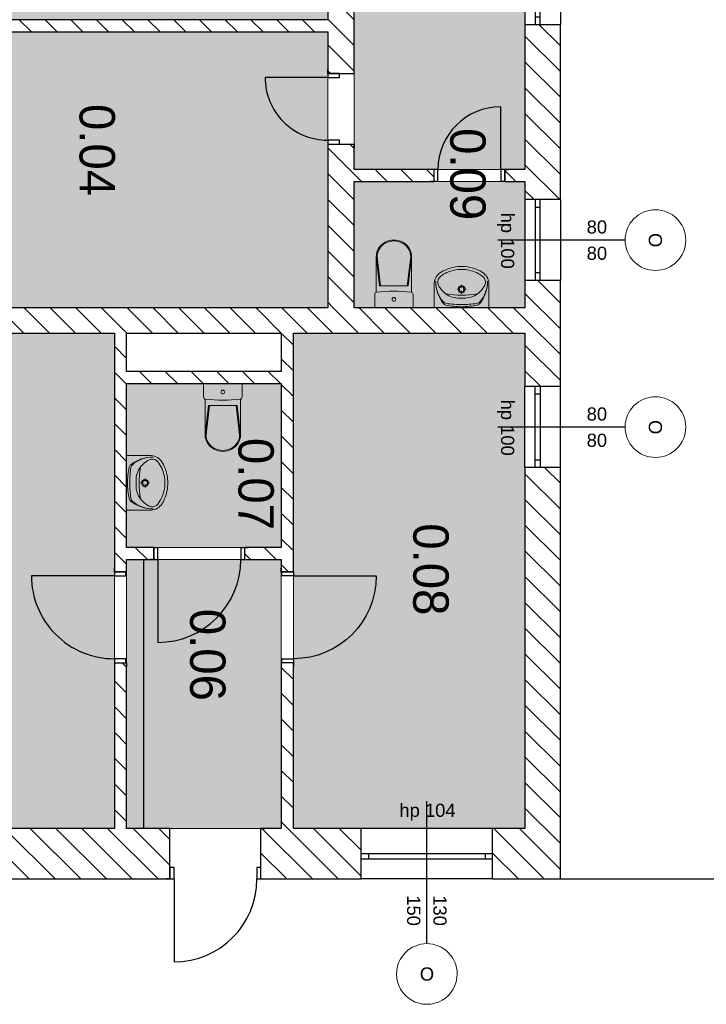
# Model space of a CAD drawing. Header units: millimetres. Extents: x -40063 to 512011, y 350190 to 687060.
# Tile 228 of 256: x 258677 to 265465, y 408227 to 417967. Entities that reach past the tile are written whole.
import ezdxf
from ezdxf.enums import TextEntityAlignment as Align

# ---------------------------------------------------------------- set-up
doc = ezdxf.new("R2010")
doc.units = ezdxf.units.MM
doc.layers.get('0').update_dxf_attribs({"color": 8})
for name, color, linetype in [('2D - Ogólne', 8, 'Continuous'), ('Elementy Modelu - Strefy', 8, 'Continuous'), ('Konstrukcja - Ściany zew', 8, 'Continuous'), ('Wnętrze - Umeblowanie', 8, 'Continuous')]:
    doc.layers.add(name, color=color, linetype=linetype)
doc.styles.add('GENERATED_STYLE_1', font='arial.ttf')
doc.styles.add('GENERATED_STYLE_2', font='txt')
doc.styles.get("Standard").update_dxf_attribs({"font": 'arial.ttf'})
pattern_1 = [(45, (2007650.3, -1666877.53), (-127.279217, 127.279217), [])]

# ---------------------------------------------------------------- blocks, each defined once
blk = doc.blocks.new('holl_0.10_55', base_point=(4446685.6, -2054886.2))
at = {"layer": 'Elementy Modelu - Strefy', "linetype": 'Continuous', "lineweight": 0}
blk.add_hatch(color=255, dxfattribs=at).paths.add_polyline_path([(4437576, -2098842.4), (4437576, -2102972.4), (4442046, -2102972.4), (4442046, -2100532.4), (4446177.3, -2100532.4), (4446177.3, -2098842.4), (4441717.5, -2098842.4), (4441716, -2098492.4), (4442016, -2098492.4), (4442016, -2087072.4), (4441276, -2087072.4), (4441276, -2086722.4), (4446506, -2086722.4), (4446506, -2083842.4), (4446186, -2083842.4), (4446186, -2083692.4), (4446506, -2083692.4), (4446506, -2080092.4), (4446186, -2080092.4), (4446186, -2079942.4), (4446506, -2079942.4), (4446506, -2077592.4), (4446186, -2077592.4), (4446186, -2077442.4), (4446506, -2077442.4), (4446506, -2071342.4), (4446186, -2071342.4), (4446186, -2071192.4), (4446506, -2071192.4), (4446506, -2068832.4), (4446186, -2068832.4), (4446186, -2068682.4), (4446506, -2068682.4), (4446506, -2064772.4), (4446186, -2064772.4), (4446186, -2064622.4), (4446506, -2064622.4), (4446506, -2062272.4), (4446186, -2062272.4), (4446186, -2062122.4), (4446506, -2062122.4), (4446506, -2056022.4), (4446186, -2056022.4), (4446186, -2055872.4), (4446506, -2055872.4), (4446506, -2055732.4), (4447626, -2055732.4), (4447626, -2055912.4), (4452846, -2055912.4), (4452846, -2053222.4), (4446826, -2053222.4), (4446826, -2053522.4), (4446186, -2053522.4), (4446186, -2053372.4), (4446506, -2053372.4), (4446506, -2049772.4), (4446186, -2049772.4), (4445042.9, -2047922.4), (4443846, -2047922.4), (4443846, -2048536.7), (4443126, -2048536.7), (4443126, -2047028.3), (4420938.7, -2047028.3), (4420938.7, -2049936.7), (4429615.3, -2049936.7), (4431115.3, -2049936.7), (4443846, -2049936.7), (4443846, -2081972.4), (4437576, -2081972.4), (4437576, -2086722.4), (4438336, -2086722.4), (4438336, -2087072.4), (4437576, -2087072.4), (4437576, -2097232.4), (4433656, -2097232.4), (4433656, -2098492.4), (4437816, -2098492.4), (4437816, -2098842.4)])
at = {"linetype": 'Continuous', "lineweight": 0, "flags": 1}
for tag in ['ROOM_NAME', 'ROOM_NUMBER', 'ROOM_AREA', 'ROOM_PERIM', 'ROOM_WALLS_SURF', 'ROOM_DOORS_SURF', 'ROOM_WINDS_SURF', 'ROOM_BASELEV', 'ROOM_HEIGHT', 'ROOM_NET_AREA', 'ROOM_REDUCED_AREA', 'ROOM_CALC_AREA', 'ROOM_VOLUME']:
    blk.add_attdef(tag, text='', height=200, dxfattribs=at).set_placement((4446685.6, -2054943.4), align=Align.BOTTOM_LEFT)
blk = doc.blocks.new('sala_0.05_96', base_point=(4449224, -2104370.6))
at = {"layer": 'Elementy Modelu - Strefy', "linetype": 'Continuous', "lineweight": 0}
blk.add_hatch(color=255, dxfattribs=at).paths.add_polyline_path([(4447796, -2102902.4), (4447796, -2106872.4), (4452696, -2106872.4), (4452696, -2102902.4)])
at = {"linetype": 'Continuous', "lineweight": 0, "flags": 1}
for tag in ['ROOM_NAME', 'ROOM_NUMBER', 'ROOM_AREA', 'ROOM_PERIM', 'ROOM_WALLS_SURF', 'ROOM_DOORS_SURF', 'ROOM_WINDS_SURF', 'ROOM_BASELEV', 'ROOM_HEIGHT', 'ROOM_NET_AREA', 'ROOM_REDUCED_AREA', 'ROOM_CALC_AREA', 'ROOM_VOLUME']:
    blk.add_attdef(tag, text='', height=200, dxfattribs=at).set_placement((4449224, -2104427.7), align=Align.BOTTOM_LEFT)
at = {"layer": 'Elementy Modelu - Strefy', "color": 5, "lineweight": 13, "insert": (4448705.2, -2104195.6), "char_height": 350, "attachment_point": 1, "style": 'GENERATED_STYLE_2'}
blk.add_mtext('{0.05}', dxfattribs=at)
blk = doc.blocks.new('wc_0.07_97', base_point=(4449355.1, -2101501))
at = {"layer": 'Elementy Modelu - Strefy', "linetype": 'Continuous', "lineweight": 0}
blk.add_hatch(color=255, dxfattribs=at).paths.add_polyline_path([(4449916, -2102782.4), (4449916, -2101252.4), (4448296, -2101252.4), (4448296, -2102782.4)])
at = {"linetype": 'Continuous', "lineweight": 0, "flags": 1}
for tag in ['ROOM_NAME', 'ROOM_NUMBER', 'ROOM_AREA', 'ROOM_PERIM', 'ROOM_WALLS_SURF', 'ROOM_DOORS_SURF', 'ROOM_WINDS_SURF', 'ROOM_BASELEV', 'ROOM_HEIGHT', 'ROOM_NET_AREA', 'ROOM_REDUCED_AREA', 'ROOM_CALC_AREA', 'ROOM_VOLUME']:
    blk.add_attdef(tag, text='', height=200, dxfattribs=at).set_placement((4449355.1, -2101558.1), align=Align.BOTTOM_LEFT)
at = {"layer": 'Elementy Modelu - Strefy', "color": 5, "lineweight": 13, "insert": (4448833, -2101326), "char_height": 350, "attachment_point": 1, "style": 'GENERATED_STYLE_2'}
blk.add_mtext('{0.07}', dxfattribs=at)
blk = doc.blocks.new('wiatrołap_0.06_98', base_point=(4451052.2, -2101978.4))
at = {"layer": 'Elementy Modelu - Strefy', "linetype": 'Continuous', "lineweight": 0}
blk.add_hatch(color=255, dxfattribs=at).paths.add_polyline_path([(4452696, -2102782.4), (4452696, -2101252.4), (4450036, -2101252.4), (4450036, -2102782.4)])
at = {"linetype": 'Continuous', "lineweight": 0, "flags": 1}
for tag in ['ROOM_NAME', 'ROOM_NUMBER', 'ROOM_AREA', 'ROOM_PERIM', 'ROOM_WALLS_SURF', 'ROOM_DOORS_SURF', 'ROOM_WINDS_SURF', 'ROOM_BASELEV', 'ROOM_HEIGHT', 'ROOM_NET_AREA', 'ROOM_REDUCED_AREA', 'ROOM_CALC_AREA', 'ROOM_VOLUME']:
    blk.add_attdef(tag, text='', height=200, dxfattribs=at).set_placement((4451052.2, -2102035.5), align=Align.BOTTOM_LEFT)
at = {"layer": 'Elementy Modelu - Strefy', "color": 5, "lineweight": 13, "insert": (4450523.5, -2101803.4), "char_height": 350, "attachment_point": 1, "style": 'GENERATED_STYLE_2'}
blk.add_mtext('{0.06}', dxfattribs=at)
blk = doc.blocks.new('gabinet psychologa_0.08_99', base_point=(4450214.6, -2099772.1))
at = {"layer": 'Elementy Modelu - Strefy', "linetype": 'Continuous', "lineweight": 0}
blk.add_hatch(color=255, dxfattribs=at).paths.add_polyline_path([(4447796, -2098842.4), (4447796, -2101132.4), (4452696, -2101132.4), (4452696, -2098842.4)])
at = {"linetype": 'Continuous', "lineweight": 0, "flags": 1}
for tag in ['ROOM_NAME', 'ROOM_NUMBER', 'ROOM_AREA', 'ROOM_PERIM', 'ROOM_WALLS_SURF', 'ROOM_DOORS_SURF', 'ROOM_WINDS_SURF', 'ROOM_BASELEV', 'ROOM_HEIGHT', 'ROOM_NET_AREA', 'ROOM_REDUCED_AREA', 'ROOM_CALC_AREA', 'ROOM_VOLUME']:
    blk.add_attdef(tag, text='', height=200, dxfattribs=at).set_placement((4450214.6, -2099829.3), align=Align.BOTTOM_LEFT)
at = {"layer": 'Elementy Modelu - Strefy', "color": 5, "lineweight": 13, "insert": (4449677.7, -2099597.1), "char_height": 350, "attachment_point": 1, "style": 'GENERATED_STYLE_2'}
blk.add_mtext('{0.08}', dxfattribs=at)
blk = doc.blocks.new('wc_0.09_100', base_point=(4446297.3, -2099406.3))
at = {"layer": 'Elementy Modelu - Strefy', "linetype": 'Continuous', "lineweight": 0}
blk.add_hatch(color=255, dxfattribs=at).paths.add_polyline_path([(4447546, -2100532.4), (4447546, -2098842.4), (4446297.3, -2098842.4), (4446297.3, -2100532.4)])
at = {"linetype": 'Continuous', "lineweight": 0, "flags": 1}
for tag in ['ROOM_NAME', 'ROOM_NUMBER', 'ROOM_AREA', 'ROOM_PERIM', 'ROOM_WALLS_SURF', 'ROOM_DOORS_SURF', 'ROOM_WINDS_SURF', 'ROOM_BASELEV', 'ROOM_HEIGHT', 'ROOM_NET_AREA', 'ROOM_REDUCED_AREA', 'ROOM_CALC_AREA', 'ROOM_VOLUME']:
    blk.add_attdef(tag, text='', height=200, dxfattribs=at).set_placement((4446297.3, -2099463.5), align=Align.BOTTOM_LEFT)
at = {"layer": 'Elementy Modelu - Strefy', "color": 5, "lineweight": 13, "insert": (4445768.6, -2099231.3), "char_height": 350, "attachment_point": 1, "style": 'GENERATED_STYLE_2'}
blk.add_mtext('{0.09}', dxfattribs=at)
blk = doc.blocks.new('pokój nauczycielski_0.04_101', base_point=(4446071.7, -2103071.6))
at = {"layer": 'Elementy Modelu - Strefy', "linetype": 'Continuous', "lineweight": 0}
blk.add_hatch(color=255, dxfattribs=at).paths.add_polyline_path([(4444816, -2105602.4), (4447546, -2105602.4), (4447546, -2100792.4), (4444816, -2100792.4)])
at = {"linetype": 'Continuous', "lineweight": 0, "flags": 1}
for tag in ['ROOM_NAME', 'ROOM_NUMBER', 'ROOM_AREA', 'ROOM_PERIM', 'ROOM_WALLS_SURF', 'ROOM_DOORS_SURF', 'ROOM_WINDS_SURF', 'ROOM_BASELEV', 'ROOM_HEIGHT', 'ROOM_NET_AREA', 'ROOM_REDUCED_AREA', 'ROOM_CALC_AREA', 'ROOM_VOLUME']:
    blk.add_attdef(tag, text='', height=200, dxfattribs=at).set_placement((4446071.7, -2103128.8), align=Align.BOTTOM_LEFT)
at = {"layer": 'Elementy Modelu - Strefy', "color": 5, "lineweight": 13, "insert": (4445529.8, -2102896.6), "char_height": 350, "attachment_point": 1, "style": 'GENERATED_STYLE_2'}
blk.add_mtext('{0.04}', dxfattribs=at)
blk = doc.blocks.new('pokój dyrektora_0.03_117', base_point=(4443480.3, -2103068.3))
at = {"layer": 'Elementy Modelu - Strefy', "linetype": 'Continuous', "lineweight": 0}
blk.add_hatch(color=255, dxfattribs=at).paths.add_polyline_path([(4442306, -2105602.4), (4444696, -2105602.4), (4444696, -2100792.4), (4442306, -2100792.4)])
at = {"linetype": 'Continuous', "lineweight": 0, "flags": 1}
for tag in ['ROOM_NAME', 'ROOM_NUMBER', 'ROOM_AREA', 'ROOM_PERIM', 'ROOM_WALLS_SURF', 'ROOM_DOORS_SURF', 'ROOM_WINDS_SURF', 'ROOM_BASELEV', 'ROOM_HEIGHT', 'ROOM_NET_AREA', 'ROOM_REDUCED_AREA', 'ROOM_CALC_AREA', 'ROOM_VOLUME']:
    blk.add_attdef(tag, text='', height=200, dxfattribs=at).set_placement((4443480.3, -2103125.4), align=Align.BOTTOM_LEFT)
at = {"layer": 'Elementy Modelu - Strefy', "color": 5, "lineweight": 13, "insert": (4442963.1, -2102893.3), "char_height": 350, "attachment_point": 1, "style": 'GENERATED_STYLE_2'}
blk.add_mtext('{0.03}', dxfattribs=at)
blk = doc.blocks.new('Symbol Umywalka 16')
at = {"layer": 'Wnętrze - Umeblowanie', "color": 252, "linetype": 'Continuous', "lineweight": 5}
for p, q in [((0, 410), (540, 410)), ((0, 410), (0, 181.6)), ((355.1, 410), (184.9, 410)), ((540, 410), (540, 181.6)), ((253.2, 226.7), (224.4, 226.7)), ((269.9, 272.2), (269.9, 243.4)), ((269.9, 210), (269.9, 181.2)), ((315.4, 226.7), (286.6, 226.7))]:
    blk.add_line(p, q, dxfattribs=at)
for radius in [35, 25]:
    blk.add_circle((269.9, 226.7), radius, dxfattribs=at)
for centre, radius, start, end in [((264.2, -276.8), 675.9, 89.48972, 102.69402), ((275.1, -276.8), 675.9, 77.22851, 90.43281), ((353.5, 151.9), 339.6, 140.66478, 180.90725), ((319, 150.2), 305.1, 138.52449, 180.67671), ((124.1, 322.4), 45, 97.83045, 138.52449), ((125.6, 338.7), 45, 102.69402, 140.66478), ((275.2, -776.1), 1153.8, 90.24498, 97.83045), ((250.7, 75.1), 240.6, 85.39402, 121.05606), ((263.5, -776.1), 1153.8, 82.09208, 89.67755), ((289.3, 75.1), 240.6, 58.94394, 94.60598), ((416.1, 322.2), 45, 41.39803, 82.09208), ((414.6, 338.5), 45, 39.25775, 77.22851), ((186.5, 152), 339.6, 359.01528, 39.25775), ((220.9, 150.2), 305.1, 359.24582, 41.39804), ((257.1, 79), 240.7, 122.84422, 158.44807), ((269.9, -700.7), 984.9, 81.17957, 98.82655), ((282.9, 79), 240.7, 21.55193, 57.15578), ((137.2, 175.7), 137.4, 177.54482, 231.25458), ((114, 161.9), 80.9, 176.06939, 229.19839), ((246.6, 327.4), 293, 230.71494, 260.00224), ((293.4, 327.4), 293, 279.99776, 309.28506), ((426, 161.9), 80.9, 310.80161, 3.93061), ((402.8, 175.7), 137.4, 308.74542, 2.45518), ((184.3, 234.6), 212.8, 231.31519, 242.84286), ((283.7, 443.7), 444.2, 243.7403, 265.79476), ((270, 346.7), 316.7, 256.43339, 283.56661), ((270, 270), 270, 265.98758, 274.01242), ((256.3, 443.7), 444.2, 274.20524, 296.2597), ((355.7, 234.6), 212.8, 297.15714, 308.68481)]:
    blk.add_arc(centre, radius, start, end, dxfattribs=at)
blk = doc.blocks.new('Symbol WC 2 16')
at = {"layer": 'Wnętrze - Umeblowanie', "color": 7, "linetype": 'Continuous', "lineweight": 5}
for p, q in [((0, 0), (0, 380)), ((0, 380), (132.4, 380)), ((153.6, 364.9), (506.8, 364.9)), ((506.3, 364.9), (215.7, 330.9)), ((506.3, 356), (215.7, 322)), ((215.7, 190), (215.7, 330.9)), ((215.7, 190), (215.7, 49.1)), ((153.8, 15.1), (506.8, 15.1)), ((506.3, 24), (215.7, 58)), ((506.3, 15.1), (215.7, 49.1)), ((0, 0), (132.4, 0))]:
    blk.add_line(p, q, dxfattribs=at)
for centre, major_axis, ratio, start_param, end_param in [((132.4, 357.9), (22.3, 0), 0.989247, 0.100415, 1.570796), ((-1479.8, 190), (1643.4, 0), 0.989247, 6.178217, 6.388032), ((506.3, 190), (0, -166), 0.93174, 0, 3.141593), ((506.8, 190), (0, -174.9), 0.933096, 0, 3.141593), ((132.4, 22.1), (22.3, 0), 0.989247, 4.712389, 6.173785)]:
    blk.add_ellipse(centre, major_axis=major_axis, ratio=ratio, start_param=start_param, end_param=end_param, dxfattribs=at)
blk.add_ellipse((83.6, 190), major_axis=(18.7, 0), ratio=0.989247, dxfattribs=at)
blk = doc.blocks.new('Symbol WC 2 16_2')
at = {"layer": 'Wnętrze - Umeblowanie', "color": 7, "linetype": 'Continuous', "lineweight": 5}
for p, q in [((0, 0), (0, 380)), ((0, 380), (132.4, 380)), ((153.6, 364.9), (506.8, 364.9)), ((506.3, 364.9), (215.7, 330.9)), ((506.3, 356), (215.7, 322)), ((215.7, 190), (215.7, 330.9)), ((215.7, 190), (215.7, 49.1)), ((153.8, 15.1), (506.8, 15.1)), ((506.3, 24), (215.7, 58)), ((506.3, 15.1), (215.7, 49.1)), ((0, 0), (132.4, 0))]:
    blk.add_line(p, q, dxfattribs=at)
for centre, major_axis, ratio, start_param, end_param in [((132.4, 357.9), (22.3, 0), 0.989247, 0.100415, 1.570796), ((-1479.8, 190), (1643.4, 0), 0.989247, 6.178217, 6.388032), ((506.3, 190), (0, -166), 0.93174, 0, 3.141593), ((506.8, 190), (0, -174.9), 0.933096, 0, 3.141593), ((132.4, 22.1), (22.3, 0), 0.989247, 4.712389, 6.173785)]:
    blk.add_ellipse(centre, major_axis=major_axis, ratio=ratio, start_param=start_param, end_param=end_param, dxfattribs=at)
blk.add_ellipse((83.6, 190), major_axis=(18.7, 0), ratio=0.989247, dxfattribs=at)
blk = doc.blocks.new('Okno 16_6')
at = {"layer": 'Konstrukcja - Ściany zew', "linetype": 'Continuous'}
for p, q in [((-775, 200), (775, 200)), ((-700, 0), (-775, 0)), ((-775, 0), (-775, -50)), ((-700, -50), (-700, 0)), ((700, 0), (-700, 0)), ((775, 0), (700, 0)), ((700, 0), (700, -50)), ((775, 0), (775, -50)), ((-775, -50), (-700, -50)), ((-700, -50), (700, -50)), ((700, -50), (775, -50)), ((-775, -150), (775, -150))]:
    blk.add_line(p, q, dxfattribs=at)
blk = doc.blocks.new('Okno 16_7')
at = {"layer": 'Konstrukcja - Ściany zew', "linetype": 'Continuous'}
for p, q in [((-400, 200), (400, 200)), ((-325, 0), (-400, 0)), ((-400, 0), (-400, -50)), ((-325, -50), (-325, 0)), ((325, 0), (-325, 0)), ((400, 0), (325, 0)), ((325, 0), (325, -50)), ((400, 0), (400, -50)), ((-400, -50), (-325, -50)), ((-325, -50), (325, -50)), ((325, -50), (400, -50)), ((-400, -150), (400, -150))]:
    blk.add_line(p, q, dxfattribs=at)
blk = doc.blocks.new('Znacznik O 16_2')
at = {"layer": 'Konstrukcja - Ściany zew', "linetype": 'Continuous'}
blk.add_line((0, -989.9), (0, 268.3), dxfattribs=at)
at = {"layer": 'Konstrukcja - Ściany zew', "color": 251, "linetype": 'Continuous', "lineweight": 13}
for start, end in [(0, 180), (180, 0)]:
    blk.add_arc((0, -1289.9), 300, start, end, dxfattribs=at)
at = {"layer": 'Konstrukcja - Ściany zew', "char_height": 130, "attachment_point": 7, "style": 'GENERATED_STYLE_1'}
for s, insert, rotation in [('{hp 100}', (271.6, 275.9), 180), ('{80}', (-197.1, -610), 270), ('{80}', (62.9, -610), 270), ('{O}', (69.5, -1222.7), 180)]:
    blk.add_mtext(s, dxfattribs=dict(at, insert=insert, rotation=rotation))
blk = doc.blocks.new('Okno 16_8')
at = {"layer": 'Konstrukcja - Ściany zew', "linetype": 'Continuous'}
for p, q in [((-400, 200), (400, 200)), ((-325, 0), (-400, 0)), ((-400, 0), (-400, -50)), ((-325, -50), (-325, 0)), ((325, 0), (-325, 0)), ((400, 0), (325, 0)), ((325, 0), (325, -50)), ((400, 0), (400, -50)), ((-400, -50), (-325, -50)), ((-325, -50), (325, -50)), ((325, -50), (400, -50)), ((-400, -150), (400, -150))]:
    blk.add_line(p, q, dxfattribs=at)
blk = doc.blocks.new('Znacznik O 16_3')
at = {"layer": 'Konstrukcja - Ściany zew', "linetype": 'Continuous'}
blk.add_line((0, -989.9), (0, 268.3), dxfattribs=at)
at = {"layer": 'Konstrukcja - Ściany zew', "color": 251, "linetype": 'Continuous', "lineweight": 13}
for start, end in [(0, 180), (180, 0)]:
    blk.add_arc((0, -1289.9), 300, start, end, dxfattribs=at)
at = {"layer": 'Konstrukcja - Ściany zew', "char_height": 130, "attachment_point": 7, "style": 'GENERATED_STYLE_1'}
for s, insert, rotation in [('{hp 100}', (271.6, 275.9), 180), ('{80}', (-197.1, -610), 270), ('{80}', (62.9, -610), 270), ('{O}', (69.5, -1222.7), 180)]:
    blk.add_mtext(s, dxfattribs=dict(at, insert=insert, rotation=rotation))
blk = doc.blocks.new('Ściana_133', base_point=(4452696, -2098842.4))
at = {"layer": 'Konstrukcja - Ściany zew', "linetype": 'Continuous'}
h = blk.add_hatch(dxfattribs=at)
h.set_pattern_fill('Bloczki_ceramiczne', color=256, style=0, pattern_type=2)
h.set_pattern_definition(pattern_1)
h.paths.add_polyline_path([(4444746, -2098742.4), (4444746, -2098842.4), (4446476, -2098842.4), (4446476, -2098742.4), (4446476, -2098692.4), (4446476, -2098492.4), (4444746, -2098492.4), (4444746, -2098692.4)])
h = blk.add_hatch(dxfattribs=at)
h.set_pattern_fill('Bloczki_ceramiczne', color=256, style=0, pattern_type=2)
h.set_pattern_definition(pattern_1)
h.paths.add_polyline_path([(4447276, -2098742.4), (4447276, -2098842.4), (4448326, -2098842.4), (4448326, -2098742.4), (4448326, -2098692.4), (4448326, -2098492.4), (4447276, -2098492.4), (4447276, -2098692.4)])
h = blk.add_hatch(dxfattribs=at)
h.set_pattern_fill('Bloczki_ceramiczne', color=256, style=0, pattern_type=2)
h.set_pattern_definition(pattern_1)
h.paths.add_polyline_path([(4449126, -2098492.4), (4449126, -2098692.4), (4449126, -2098742.4), (4449126, -2098842.4), (4452696, -2098842.4), (4453196, -2098492.4)])
for p, q in [((4444746, -2098492.4), (4444746, -2098692.4)), ((4446476, -2098492.4), (4446476, -2098692.4)), ((4447276, -2098492.4), (4447276, -2098692.4)), ((4448326, -2098492.4), (4448326, -2098692.4)), ((4449126, -2098492.4), (4449126, -2098692.4)), ((4444746, -2098692.4), (4444746, -2098742.4)), ((4444746, -2098742.4), (4444746, -2098842.4)), ((4446476, -2098692.4), (4446476, -2098742.4)), ((4446476, -2098742.4), (4446476, -2098842.4)), ((4447276, -2098692.4), (4447276, -2098742.4)), ((4447276, -2098742.4), (4447276, -2098842.4)), ((4448326, -2098692.4), (4448326, -2098742.4)), ((4448326, -2098742.4), (4448326, -2098842.4)), ((4449126, -2098692.4), (4449126, -2098742.4)), ((4449126, -2098742.4), (4449126, -2098842.4))]:
    blk.add_line(p, q, dxfattribs=at)
at = {"layer": 'Konstrukcja - Ściany zew', "linetype": 'Continuous', "flags": 128}
for points in [[(4446476, -2098492.4), (4444746, -2098492.4)], [(4448326, -2098492.4), (4447276, -2098492.4)], [(4453196, -2098492.4), (4449126, -2098492.4)], [(4444746, -2098842.4), (4446177.3, -2098842.4)], [(4446297.3, -2098842.4), (4446476, -2098842.4)], [(4447276, -2098842.4), (4447546, -2098842.4)], [(4447796, -2098842.4), (4448326, -2098842.4)], [(4449126, -2098842.4), (4452696, -2098842.4)]]:
    blk.add_lwpolyline(points, dxfattribs=at)
at = {"layer": 'Konstrukcja - Ściany zew', "rotation": 180}
for name, p in [('Znacznik O 16_2', (4446876, -2098842.4)), ('Znacznik O 16_3', (4448726, -2098842.4))]:
    blk.add_blockref(name, p, dxfattribs=at)
at = {"layer": 'Konstrukcja - Ściany zew', "linetype": 'Continuous', "zscale": 1000}
for name, p in [('Okno 16_6', (4443971, -2098692.4)), ('Okno 16_7', (4446876, -2098692.4))]:
    blk.add_blockref(name, p, dxfattribs=at)
at = {"layer": 'Konstrukcja - Ściany zew', "linetype": 'Continuous', "xscale": -1, "zscale": 1000}
blk.add_blockref('Okno 16_8', (4448726, -2098692.4), dxfattribs=at)
blk = doc.blocks.new('Ściana_144', base_point=(4444696, -2105602.4))
at = {"layer": 'Konstrukcja - Ściany zew', "linetype": 'Continuous'}
h = blk.add_hatch(dxfattribs=at)
h.set_pattern_fill('Bloczki_ceramiczne', color=256, style=0, pattern_type=2)
h.set_pattern_definition(pattern_1)
h.paths.add_polyline_path([(4444816, -2105602.4), (4444816, -2100792.4), (4444696, -2100792.4), (4444696, -2105602.4)])
at = {"layer": 'Konstrukcja - Ściany zew', "linetype": 'Continuous', "flags": 128}
for points in [[(4444696, -2100792.4), (4444696, -2105602.4)], [(4444816, -2105602.4), (4444816, -2100792.4)]]:
    blk.add_lwpolyline(points, dxfattribs=at)
blk = doc.blocks.new('Ściana_145', base_point=(4447796, -2105602.4))
at = {"layer": 'Konstrukcja - Ściany zew', "linetype": 'Continuous'}
h = blk.add_hatch(dxfattribs=at)
h.set_pattern_fill('Bloczki_ceramiczne', color=256, style=0, pattern_type=2)
h.set_pattern_definition(pattern_1)
h.paths.add_polyline_path([(4447796, -2105602.4), (4447796, -2098842.4), (4447546, -2098842.4), (4447546, -2105602.4)])
at = {"layer": 'Konstrukcja - Ściany zew', "linetype": 'Continuous', "flags": 128}
for points in [[(4447546, -2098842.4), (4447546, -2100532.4)], [(4447796, -2101132.4), (4447796, -2098842.4)], [(4447546, -2100792.4), (4447546, -2105602.4)], [(4447796, -2102782.4), (4447796, -2101252.4)], [(4447796, -2105602.4), (4447796, -2102902.4)]]:
    blk.add_lwpolyline(points, dxfattribs=at)
blk = doc.blocks.new('Drzwi 16_7')
at = {"layer": 'Konstrukcja - Ściany zew', "linetype": 'Continuous'}
for p, q in [((310, 0), (310, 620)), ((-350, 0), (-387, 0)), ((-310, 0), (-350, 0)), ((-350, 0), (-350, -115)), ((-350, 0), (-350, -115)), ((-310, -115), (-310, 0)), ((350, 0), (310, 0)), ((310, 0), (310, -115)), ((350, -115), (350, 0)), ((350, 0), (350, -115)), ((350, 0), (387, 0)), ((-350, -115), (-310, -115)), ((-350, -115), (-350, -260)), ((310, -115), (350, -115)), ((350, -115), (350, -260)), ((-350, -260), (-387, -260)), ((350, -260), (387, -260))]:
    blk.add_line(p, q, dxfattribs=at)
blk.add_arc((310, 0), 620, 90, 180, dxfattribs=at)
blk = doc.blocks.new('Drzwi 16_8')
at = {"layer": 'Konstrukcja - Ściany zew', "linetype": 'Continuous'}
for p, q in [((310, 0), (310, 620)), ((-350, 0), (-387, 0)), ((-310, 0), (-350, 0)), ((-350, 0), (-350, -115)), ((-350, 0), (-350, -115)), ((-310, -115), (-310, 0)), ((350, 0), (310, 0)), ((310, 0), (310, -115)), ((350, -115), (350, 0)), ((350, 0), (350, -115)), ((350, 0), (387, 0)), ((-350, -115), (-310, -115)), ((-350, -115), (-350, -260)), ((310, -115), (350, -115)), ((350, -115), (350, -260)), ((-350, -260), (-387, -260)), ((350, -260), (387, -260))]:
    blk.add_line(p, q, dxfattribs=at)
blk.add_arc((310, 0), 620, 90, 180, dxfattribs=at)
blk = doc.blocks.new('Ściana_146', base_point=(4442046, -2100532.4))
at = {"layer": 'Konstrukcja - Ściany zew', "linetype": 'Continuous'}
h = blk.add_hatch(dxfattribs=at)
h.set_pattern_fill('Bloczki_ceramiczne', color=256, style=0, pattern_type=2)
h.set_pattern_definition(pattern_1)
h.paths.add_polyline_path([(4442046, -2100532.4), (4442306, -2100792.4), (4443367.3, -2100792.4), (4443367.3, -2100677.4), (4443367.3, -2100532.4)])
h = blk.add_hatch(dxfattribs=at)
h.set_pattern_fill('Bloczki_ceramiczne', color=256, style=0, pattern_type=2)
h.set_pattern_definition(pattern_1)
h.paths.add_polyline_path([(4444067.3, -2100532.4), (4444067.3, -2100677.4), (4444067.3, -2100792.4), (4445227.3, -2100792.4), (4445227.3, -2100677.4), (4445227.3, -2100532.4)])
h = blk.add_hatch(dxfattribs=at)
h.set_pattern_fill('Bloczki_ceramiczne', color=256, style=0, pattern_type=2)
h.set_pattern_definition(pattern_1)
h.paths.add_polyline_path([(4445927.3, -2100677.4), (4445927.3, -2100792.4), (4447546, -2100792.4), (4447546, -2100532.4), (4445927.3, -2100532.4)])
for p, q in [((4443367.3, -2100532.4), (4443330.3, -2100532.4)), ((4443367.3, -2100677.4), (4443367.3, -2100532.4)), ((4444067.3, -2100532.4), (4444104.3, -2100532.4)), ((4444067.3, -2100677.4), (4444067.3, -2100532.4)), ((4445227.3, -2100532.4), (4445190.3, -2100532.4)), ((4445227.3, -2100677.4), (4445227.3, -2100532.4)), ((4445927.3, -2100532.4), (4445964.3, -2100532.4)), ((4445927.3, -2100677.4), (4445927.3, -2100532.4)), ((4443367.3, -2100792.4), (4443367.3, -2100677.4)), ((4444067.3, -2100792.4), (4444067.3, -2100677.4)), ((4445227.3, -2100792.4), (4445227.3, -2100677.4)), ((4445927.3, -2100792.4), (4445927.3, -2100677.4)), ((4443367.3, -2100792.4), (4443330.3, -2100792.4)), ((4444067.3, -2100792.4), (4444104.3, -2100792.4)), ((4445227.3, -2100792.4), (4445190.3, -2100792.4)), ((4445927.3, -2100792.4), (4445964.3, -2100792.4))]:
    blk.add_line(p, q, dxfattribs=at)
at = {"layer": 'Konstrukcja - Ściany zew', "linetype": 'Continuous', "flags": 128}
for points in [[(4443367.3, -2100532.4), (4442046, -2100532.4)], [(4445227.3, -2100532.4), (4444067.3, -2100532.4)], [(4446177.3, -2100532.4), (4445927.3, -2100532.4)], [(4447546, -2100532.4), (4446297.3, -2100532.4)], [(4442306, -2100792.4), (4443367.3, -2100792.4)], [(4444067.3, -2100792.4), (4444696, -2100792.4)], [(4444816, -2100792.4), (4445227.3, -2100792.4)], [(4445927.3, -2100792.4), (4447546, -2100792.4)]]:
    blk.add_lwpolyline(points, dxfattribs=at)
at = {"layer": 'Konstrukcja - Ściany zew', "linetype": 'Continuous', "xscale": -1, "zscale": 1000, "rotation": 180}
blk.add_blockref('Drzwi 16_7', (4443717.3, -2100792.4), dxfattribs=at)
at = {"layer": 'Konstrukcja - Ściany zew', "linetype": 'Continuous', "zscale": 1000, "rotation": 180}
blk.add_blockref('Drzwi 16_8', (4445577.3, -2100792.4), dxfattribs=at)
blk = doc.blocks.new('Okno 16_5')
at = {"layer": 'Konstrukcja - Ściany zew', "linetype": 'Continuous'}
for p, q in [((-650, 200), (650, 200)), ((-575, 0), (-650, 0)), ((-650, 0), (-650, -50)), ((-575, -50), (-575, 0)), ((575, 0), (-575, 0)), ((650, 0), (575, 0)), ((575, 0), (575, -50)), ((650, 0), (650, -50)), ((-650, -50), (-575, -50)), ((-575, -50), (575, -50)), ((575, -50), (650, -50)), ((-650, -300), (650, -300))]:
    blk.add_line(p, q, dxfattribs=at)
blk = doc.blocks.new('Znacznik O 16_65')
at = {"layer": 'Konstrukcja - Ściany zew', "linetype": 'Continuous'}
blk.add_line((0, -1139.9), (0, 268.3), dxfattribs=at)
at = {"layer": 'Konstrukcja - Ściany zew', "color": 251, "linetype": 'Continuous', "lineweight": 13}
for start, end in [(0, 180), (180, 0)]:
    blk.add_arc((0, -1439.9), 300, start, end, dxfattribs=at)
at = {"layer": 'Konstrukcja - Ściany zew', "char_height": 130, "attachment_point": 7, "style": 'GENERATED_STYLE_1'}
for s, insert in [('{hp 104}', (-271.6, 75.2)), ('{O}', (-69.5, -1507))]:
    blk.add_mtext(s, dxfattribs=dict(at, insert=insert))
at = {"layer": 'Konstrukcja - Ściany zew', "char_height": 130, "attachment_point": 7, "rotation": 270, "style": 'GENERATED_STYLE_1'}
for s, insert in [('{150}', (-197.1, -661.3)), ('{130}', (62.8, -661.3))]:
    blk.add_mtext(s, dxfattribs=dict(at, insert=insert))
blk = doc.blocks.new('Drzwi 16')
at = {"layer": 'Konstrukcja - Ściany zew', "linetype": 'Continuous'}
for p, q in [((410, 0), (410, 820)), ((-450, 0), (-487, 0)), ((-410, 0), (-450, 0)), ((-450, 0), (-450, -115)), ((-450, 0), (-450, -115)), ((-410, -115), (-410, 0)), ((450, 0), (410, 0)), ((410, 0), (410, -115)), ((450, -115), (450, 0)), ((450, 0), (450, -115)), ((450, 0), (487, 0)), ((-450, -115), (-410, -115)), ((-450, -115), (-450, -500)), ((410, -115), (450, -115)), ((450, -115), (450, -500)), ((-450, -500), (-487, -500)), ((450, -500), (487, -500))]:
    blk.add_line(p, q, dxfattribs=at)
blk.add_arc((410, 0), 820, 90, 180, dxfattribs=at)
blk = doc.blocks.new('Ściana_282', base_point=(4452696, -2106872.4))
at = {"layer": 'Konstrukcja - Ściany zew', "linetype": 'Continuous'}
h = blk.add_hatch(dxfattribs=at)
h.set_pattern_fill('Bloczki_ceramiczne', color=256, style=0, pattern_type=2)
h.set_pattern_definition(pattern_1)
h.paths.add_polyline_path([(4453196, -2098492.4), (4452696, -2098842.4), (4452696, -2099162.4), (4452946, -2099162.4), (4452996, -2099162.4), (4453196, -2099162.4)])
h = blk.add_hatch(dxfattribs=at)
h.set_pattern_fill('Bloczki_ceramiczne', color=256, style=0, pattern_type=2)
h.set_pattern_definition(pattern_1)
h.paths.add_polyline_path([(4452696, -2101452.4), (4453081, -2101452.4), (4453196, -2101452.4), (4453196, -2100462.4), (4452996, -2100462.4), (4452946, -2100462.4), (4452696, -2100462.4)])
h = blk.add_hatch(dxfattribs=at)
h.set_pattern_fill('Bloczki_ceramiczne', color=256, style=0, pattern_type=2)
h.set_pattern_definition(pattern_1)
h.paths.add_polyline_path([(4452696, -2103972.4), (4452946, -2103972.4), (4452996, -2103972.4), (4453196, -2103972.4), (4453196, -2102352.4), (4453081, -2102352.4), (4452696, -2102352.4)])
for p, q in [((4452946, -2099162.4), (4452696, -2099162.4)), ((4452996, -2099162.4), (4452946, -2099162.4)), ((4453196, -2099162.4), (4452996, -2099162.4)), ((4452946, -2100462.4), (4452696, -2100462.4)), ((4452996, -2100462.4), (4452946, -2100462.4)), ((4453196, -2100462.4), (4452996, -2100462.4)), ((4452696, -2101452.4), (4452696, -2101415.4)), ((4453081, -2101452.4), (4452696, -2101452.4)), ((4453196, -2101452.4), (4453081, -2101452.4)), ((4453196, -2101452.4), (4453196, -2101415.4)), ((4452696, -2102352.4), (4452696, -2102389.4)), ((4453081, -2102352.4), (4452696, -2102352.4)), ((4453196, -2102352.4), (4453081, -2102352.4)), ((4453196, -2102352.4), (4453196, -2102389.4))]:
    blk.add_line(p, q, dxfattribs=at)
at = {"layer": 'Konstrukcja - Ściany zew', "linetype": 'Continuous', "flags": 128}
for points in [[(4453196, -2099162.4), (4453196, -2098492.4)], [(4452696, -2098842.4), (4452696, -2099162.4)], [(4452696, -2100462.4), (4452696, -2101132.4)], [(4453196, -2101452.4), (4453196, -2100462.4)], [(4452696, -2101252.4), (4452696, -2101452.4)], [(4452696, -2102352.4), (4452696, -2102782.4)], [(4453196, -2103972.4), (4453196, -2102352.4)], [(4452696, -2102902.4), (4452696, -2103972.4)]]:
    blk.add_lwpolyline(points, dxfattribs=at)
at = {"layer": 'Konstrukcja - Ściany zew', "linetype": 'Continuous', "zscale": 1000, "rotation": 270}
for name, p in [('Okno 16_5', (4452996, -2099812.4)), ('Drzwi 16', (4453196, -2101902.4))]:
    blk.add_blockref(name, p, dxfattribs=at)
at = {"layer": 'Konstrukcja - Ściany zew', "rotation": 90}
blk.add_blockref('Znacznik O 16_65', (4452696, -2099812.4), dxfattribs=at)
blk = doc.blocks.new('Drzwi 16_9')
at = {"layer": 'Konstrukcja - Ściany zew', "linetype": 'Continuous'}
for p, q in [((310, 0), (310, 620)), ((-350, 0), (-387, 0)), ((-310, 0), (-350, 0)), ((-350, 0), (-350, -115)), ((-350, 0), (-350, -115)), ((-310, -115), (-310, 0)), ((350, 0), (310, 0)), ((310, 0), (310, -115)), ((350, -115), (350, 0)), ((350, 0), (350, -115)), ((350, 0), (387, 0)), ((-350, -120), (-387, -120)), ((-350, -115), (-310, -115)), ((-350, -115), (-350, -120)), ((310, -115), (350, -115)), ((350, -115), (350, -120)), ((350, -120), (387, -120))]:
    blk.add_line(p, q, dxfattribs=at)
blk.add_arc((310, 0), 620, 90, 180, dxfattribs=at)
blk = doc.blocks.new('Ściana_284', base_point=(4446297.3, -2098842.4))
at = {"layer": 'Konstrukcja - Ściany zew', "linetype": 'Continuous'}
h = blk.add_hatch(dxfattribs=at)
h.set_pattern_fill('Bloczki_ceramiczne', color=256, style=0, pattern_type=2)
h.set_pattern_definition(pattern_1)
h.paths.add_polyline_path([(4446177.3, -2098842.4), (4446177.3, -2099042.4), (4446292.3, -2099042.4), (4446297.3, -2099042.4), (4446297.3, -2098842.4)])
h = blk.add_hatch(dxfattribs=at)
h.set_pattern_fill('Bloczki_ceramiczne', color=256, style=0, pattern_type=2)
h.set_pattern_definition(pattern_1)
h.paths.add_polyline_path([(4446177.3, -2100532.4), (4446297.3, -2100532.4), (4446297.3, -2099742.4), (4446292.3, -2099742.4), (4446177.3, -2099742.4)])
for p, q in [((4446177.3, -2099042.4), (4446177.3, -2099005.4)), ((4446297.3, -2099042.4), (4446297.3, -2099005.4)), ((4446177.3, -2099042.4), (4446292.3, -2099042.4)), ((4446292.3, -2099042.4), (4446297.3, -2099042.4)), ((4446177.3, -2099742.4), (4446177.3, -2099779.4)), ((4446177.3, -2099742.4), (4446292.3, -2099742.4)), ((4446292.3, -2099742.4), (4446297.3, -2099742.4)), ((4446297.3, -2099742.4), (4446297.3, -2099779.4))]:
    blk.add_line(p, q, dxfattribs=at)
at = {"layer": 'Konstrukcja - Ściany zew', "linetype": 'Continuous', "flags": 128}
for points in [[(4446177.3, -2098842.4), (4446177.3, -2099042.4)], [(4446297.3, -2099042.4), (4446297.3, -2098842.4)], [(4446177.3, -2099742.4), (4446177.3, -2100532.4)], [(4446297.3, -2100532.4), (4446297.3, -2099742.4)]]:
    blk.add_lwpolyline(points, dxfattribs=at)
at = {"layer": 'Konstrukcja - Ściany zew', "linetype": 'Continuous', "zscale": 1000, "rotation": 90}
blk.add_blockref('Drzwi 16_9', (4446177.3, -2099392.4), dxfattribs=at)
blk = doc.blocks.new('Drzwi 16_50')
at = {"layer": 'Konstrukcja - Ściany zew', "linetype": 'Continuous'}
for p, q in [((410, 0), (410, 820)), ((-450, 0), (-487, 0)), ((-410, 0), (-450, 0)), ((-450, 0), (-450, -115)), ((-450, 0), (-450, -115)), ((-410, -115), (-410, 0)), ((450, 0), (410, 0)), ((410, 0), (410, -115)), ((450, -115), (450, 0)), ((450, 0), (450, -115)), ((450, 0), (487, 0)), ((-450, -120), (-487, -120)), ((-450, -115), (-410, -115)), ((-450, -115), (-450, -120)), ((410, -115), (450, -115)), ((450, -115), (450, -120)), ((450, -120), (487, -120))]:
    blk.add_line(p, q, dxfattribs=at)
blk.add_arc((410, 0), 820, 90, 180, dxfattribs=at)
blk = doc.blocks.new('Ściana_285', base_point=(4452696, -2102902.4))
at = {"layer": 'Konstrukcja - Ściany zew', "linetype": 'Continuous'}
h = blk.add_hatch(dxfattribs=at)
h.set_pattern_fill('Bloczki_ceramiczne', color=256, style=0, pattern_type=2)
h.set_pattern_definition(pattern_1)
h.paths.add_polyline_path([(4447796, -2102782.4), (4447796, -2102902.4), (4450157.7, -2102902.4), (4450157.7, -2102787.4), (4450157.7, -2102782.4)])
h = blk.add_hatch(dxfattribs=at)
h.set_pattern_fill('Bloczki_ceramiczne', color=256, style=0, pattern_type=2)
h.set_pattern_definition(pattern_1)
h.paths.add_polyline_path([(4452696, -2102782.4), (4451057.7, -2102782.4), (4451057.7, -2102787.4), (4451057.7, -2102902.4), (4452696, -2102902.4)])
for p, q in [((4450157.7, -2102782.4), (4450120.7, -2102782.4)), ((4450157.7, -2102787.4), (4450157.7, -2102782.4)), ((4450157.7, -2102902.4), (4450157.7, -2102787.4)), ((4451057.7, -2102782.4), (4451094.7, -2102782.4)), ((4451057.7, -2102787.4), (4451057.7, -2102782.4)), ((4451057.7, -2102902.4), (4451057.7, -2102787.4)), ((4450157.7, -2102902.4), (4450120.7, -2102902.4)), ((4451057.7, -2102902.4), (4451094.7, -2102902.4))]:
    blk.add_line(p, q, dxfattribs=at)
at = {"layer": 'Konstrukcja - Ściany zew', "linetype": 'Continuous', "flags": 128}
for points in [[(4448176, -2102782.4), (4447796, -2102782.4)], [(4449916, -2102782.4), (4448296, -2102782.4)], [(4450157.7, -2102782.4), (4450036, -2102782.4)], [(4452696, -2102782.4), (4451057.7, -2102782.4)], [(4447796, -2102902.4), (4450157.7, -2102902.4)], [(4451057.7, -2102902.4), (4452696, -2102902.4)]]:
    blk.add_lwpolyline(points, dxfattribs=at)
at = {"layer": 'Konstrukcja - Ściany zew', "linetype": 'Continuous', "zscale": 1000, "rotation": 180}
blk.add_blockref('Drzwi 16_50', (4450607.7, -2102902.4), dxfattribs=at)
blk = doc.blocks.new('Drzwi 16_51')
at = {"layer": 'Konstrukcja - Ściany zew', "linetype": 'Continuous'}
for p, q in [((410, 0), (410, 820)), ((-450, 0), (-487, 0)), ((-410, 0), (-450, 0)), ((-450, 0), (-450, -115)), ((-450, 0), (-450, -115)), ((-410, -115), (-410, 0)), ((450, 0), (410, 0)), ((410, 0), (410, -115)), ((450, -115), (450, 0)), ((450, 0), (450, -115)), ((450, 0), (487, 0)), ((-450, -120), (-487, -120)), ((-450, -115), (-410, -115)), ((-450, -115), (-450, -120)), ((410, -115), (450, -115)), ((450, -115), (450, -120)), ((450, -120), (487, -120))]:
    blk.add_line(p, q, dxfattribs=at)
blk.add_arc((410, 0), 820, 90, 180, dxfattribs=at)
blk = doc.blocks.new('Ściana_286', base_point=(4452696, -2101252.4))
at = {"layer": 'Konstrukcja - Ściany zew', "linetype": 'Continuous'}
h = blk.add_hatch(dxfattribs=at)
h.set_pattern_fill('Bloczki_ceramiczne', color=256, style=0, pattern_type=2)
h.set_pattern_definition(pattern_1)
h.paths.add_polyline_path([(4447796, -2101132.4), (4447796, -2101252.4), (4450157.7, -2101252.4), (4450157.7, -2101247.4), (4450157.7, -2101132.4)])
h = blk.add_hatch(dxfattribs=at)
h.set_pattern_fill('Bloczki_ceramiczne', color=256, style=0, pattern_type=2)
h.set_pattern_definition(pattern_1)
h.paths.add_polyline_path([(4451057.7, -2101247.4), (4451057.7, -2101252.4), (4452696, -2101252.4), (4452696, -2101132.4), (4451057.7, -2101132.4)])
for p, q in [((4450157.7, -2101132.4), (4450120.7, -2101132.4)), ((4450157.7, -2101132.4), (4450157.7, -2101247.4)), ((4451057.7, -2101132.4), (4451094.7, -2101132.4)), ((4451057.7, -2101132.4), (4451057.7, -2101247.4)), ((4450157.7, -2101252.4), (4450120.7, -2101252.4)), ((4450157.7, -2101247.4), (4450157.7, -2101252.4)), ((4451057.7, -2101247.4), (4451057.7, -2101252.4)), ((4451057.7, -2101252.4), (4451094.7, -2101252.4))]:
    blk.add_line(p, q, dxfattribs=at)
at = {"layer": 'Konstrukcja - Ściany zew', "linetype": 'Continuous', "flags": 128}
for points in [[(4450157.7, -2101132.4), (4447796, -2101132.4)], [(4452696, -2101132.4), (4451057.7, -2101132.4)], [(4447796, -2101252.4), (4448176, -2101252.4)], [(4448296, -2101252.4), (4449916, -2101252.4)], [(4450036, -2101252.4), (4450157.7, -2101252.4)], [(4451057.7, -2101252.4), (4452696, -2101252.4)]]:
    blk.add_lwpolyline(points, dxfattribs=at)
at = {"layer": 'Konstrukcja - Ściany zew', "linetype": 'Continuous', "xscale": -1, "zscale": 1000}
blk.add_blockref('Drzwi 16_51', (4450607.7, -2101132.4), dxfattribs=at)
blk = doc.blocks.new('Drzwi 16_52')
at = {"layer": 'Konstrukcja - Ściany zew', "linetype": 'Continuous'}
for p, q in [((410, 0), (410, 820)), ((-450, 0), (-487, 0)), ((-410, 0), (-450, 0)), ((-450, 0), (-450, -115)), ((-450, 0), (-450, -115)), ((-410, -115), (-410, 0)), ((450, 0), (410, 0)), ((410, 0), (410, -115)), ((450, -115), (450, 0)), ((450, 0), (450, -115)), ((450, 0), (487, 0)), ((-450, -120), (-487, -120)), ((-450, -115), (-410, -115)), ((-450, -115), (-450, -120)), ((410, -115), (450, -115)), ((450, -115), (450, -120)), ((450, -120), (487, -120))]:
    blk.add_line(p, q, dxfattribs=at)
blk.add_arc((410, 0), 820, 90, 180, dxfattribs=at)
blk = doc.blocks.new('Ściana_287', base_point=(4449916, -2102902.4))
at = {"layer": 'Konstrukcja - Ściany zew', "linetype": 'Continuous'}
h = blk.add_hatch(dxfattribs=at)
h.set_pattern_fill('Bloczki_ceramiczne', color=256, style=0, pattern_type=2)
h.set_pattern_definition(pattern_1)
h.paths.add_polyline_path([(4450036, -2101252.4), (4449916, -2101252.4), (4449916, -2101612.2), (4449921, -2101612.2), (4450036, -2101612.2)])
h = blk.add_hatch(dxfattribs=at)
h.set_pattern_fill('Bloczki_ceramiczne', color=256, style=0, pattern_type=2)
h.set_pattern_definition(pattern_1)
h.paths.add_polyline_path([(4449916, -2102782.4), (4450036, -2102782.4), (4450036, -2102512.2), (4449921, -2102512.2), (4449916, -2102512.2)])
for p, q in [((4449916, -2101612.2), (4449916, -2101575.2)), ((4449921, -2101612.2), (4449916, -2101612.2)), ((4450036, -2101612.2), (4449921, -2101612.2)), ((4450036, -2101612.2), (4450036, -2101575.2)), ((4449916, -2102512.2), (4449916, -2102549.2)), ((4449921, -2102512.2), (4449916, -2102512.2)), ((4450036, -2102512.2), (4449921, -2102512.2)), ((4450036, -2102512.2), (4450036, -2102549.2))]:
    blk.add_line(p, q, dxfattribs=at)
at = {"layer": 'Konstrukcja - Ściany zew', "linetype": 'Continuous', "flags": 128}
for points in [[(4449916, -2101252.4), (4449916, -2101612.2)], [(4450036, -2101612.2), (4450036, -2101252.4)], [(4449916, -2102512.2), (4449916, -2102782.4)], [(4450036, -2102782.4), (4450036, -2102512.2)]]:
    blk.add_lwpolyline(points, dxfattribs=at)
at = {"layer": 'Konstrukcja - Ściany zew', "linetype": 'Continuous', "zscale": 1000, "rotation": 270}
blk.add_blockref('Drzwi 16_52', (4450036, -2102062.2), dxfattribs=at)
blk = doc.blocks.new('Ściana_309', base_point=(4448176, -2102902.4))
at = {"layer": 'Konstrukcja - Ściany zew', "linetype": 'Continuous'}
h = blk.add_hatch(dxfattribs=at)
h.set_pattern_fill('Bloczki_ceramiczne', color=256, style=0, pattern_type=2)
h.set_pattern_definition(pattern_1)
h.paths.add_polyline_path([(4448296, -2102782.4), (4448296, -2101252.4), (4448176, -2101252.4), (4448176, -2102782.4)])
at = {"layer": 'Konstrukcja - Ściany zew', "linetype": 'Continuous', "flags": 128}
for points in [[(4448176, -2101252.4), (4448176, -2102782.4)], [(4448296, -2102782.4), (4448296, -2101252.4)]]:
    blk.add_lwpolyline(points, dxfattribs=at)

msp = doc.modelspace()

# ---------------------------------------------------------------- linework, layer by layer
at = {"layer": '2D - Ogólne', "linetype": 'Continuous'}
msp.add_line((264022.66241, 409467.06431), (275284.17813, 409467.06431), dxfattribs=at)
at = {"layer": 'Elementy Modelu - Strefy', "color": 255, "linetype": 'Continuous', "lineweight": 0, "flags": 128}
msp.add_lwpolyline([(275442.66241, 425087.06431), (265282.66241, 425087.06431), (265282.66241, 429007.06431), (264022.66241, 429007.06431), (264022.66241, 424847.06431), (263672.66241, 424847.06431), (263672.66241, 425087.06431), (259542.66241, 425087.06431), (259542.66241, 420617.06431), (261982.66241, 420617.06431), (261982.66241, 416485.74022), (263672.66241, 416485.74022), (263672.66241, 420945.60446), (264022.66241, 420947.06431), (264022.66241, 420647.06431), (275442.66241, 420647.06431)], dxfattribs=at)
for points in [[(256912.66241, 417847.06431), (261722.66241, 417847.06431), (261722.66241, 415117.06431), (256912.66241, 415117.06431)], [(261982.66241, 415117.06431), (261982.66241, 416365.74022), (263672.66241, 416365.74022), (263672.66241, 415117.06431)], [(259612.66241, 414867.06431), (255642.66241, 414867.06431), (255642.66241, 409967.06431), (259612.66241, 409967.06431)], [(263672.66241, 414867.06431), (261382.66241, 414867.06431), (261382.66241, 409967.06431), (263672.66241, 409967.06431)], [(259732.66241, 412747.06431), (259732.66241, 414367.06431), (261262.66241, 414367.06431), (261262.66241, 412747.06431)], [(259732.66241, 409967.06431), (259732.66241, 412627.06431), (261262.66241, 412627.06431), (261262.66241, 409967.06431)]]:
    msp.add_lwpolyline(points, close=True, dxfattribs=at)
at = {"layer": 'Konstrukcja - Ściany zew', "linetype": 'Continuous'}
msp.add_line((259904.38392, 409967.06431), (259904.38392, 412627.06431), dxfattribs=at)

# ---------------------------------------------------------------- block references
at = {"layer": 'Elementy Modelu - Strefy', "color": 12, "linetype": 'Continuous', "lineweight": 13, "rotation": 270}
msp.add_blockref('holl_0.10_55', (307628.86272, 415977.50862), dxfattribs=at)
at = {"layer": 'Elementy Modelu - Strefy', "color": 5, "linetype": 'Continuous', "lineweight": 13, "rotation": 270}
for name, p in [('pokój dyrektora_0.03_117', (259446.8332, 419182.79915)), ('pokój nauczycielski_0.04_101', (259443.4536, 416591.37879)), ('wc_0.09_100', (263108.77893, 416365.74022)), ('sala_0.05_96', (258144.49442, 413439.04459)), ('gabinet psychologa_0.08_99', (262742.97393, 412448.43427)), ('wc_0.07_97', (261014.13576, 413307.92581)), ('wiatrołap_0.06_98', (260536.69757, 411610.87625))]:
    msp.add_blockref(name, p, dxfattribs=at)
at = {"layer": 'Konstrukcja - Ściany zew', "rotation": 270}
for name, p in [('Ściana_146', (261982.66241, 420617.06431)), ('Ściana_133', (263672.66241, 409967.06431)), ('Ściana_144', (256912.66241, 417967.06431)), ('Ściana_284', (263672.66241, 416365.74022)), ('Ściana_145', (256912.66241, 414867.06431)), ('Ściana_285', (259612.66241, 409967.06431)), ('Ściana_286', (261262.66241, 409967.06431)), ('Ściana_309', (259612.66241, 414487.06431)), ('Ściana_287', (259612.66241, 412747.06431)), ('Ściana_282', (255642.66241, 409967.06431))]:
    msp.add_blockref(name, p, dxfattribs=at)
at = {"layer": 'Wnętrze - Umeblowanie', "color": 7, "linetype": 'Continuous', "lineweight": 5, "zscale": 1000, "rotation": 89.99999999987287}
msp.add_blockref('Symbol WC 2 16', (262566.72893, 415117.06431), dxfattribs=at)
at = {"layer": 'Wnętrze - Umeblowanie', "color": 252, "linetype": 'Continuous', "lineweight": 5, "zscale": 1000}
for p, rotation in [((263316.22492, 415527.11031), 179.9999999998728), ((260142.70841, 413114.61991), 89.99999999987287)]:
    msp.add_blockref('Symbol Umywalka 16', p, dxfattribs=dict(at, rotation=rotation))
at = {"layer": 'Wnętrze - Umeblowanie', "color": 7, "linetype": 'Continuous', "lineweight": 5, "xscale": -1, "zscale": 1000, "rotation": 89.99999999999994}
msp.add_blockref('Symbol WC 2 16_2', (260875.32065, 414367.06431), dxfattribs=at)

doc.saveas('drawing.dxf')
